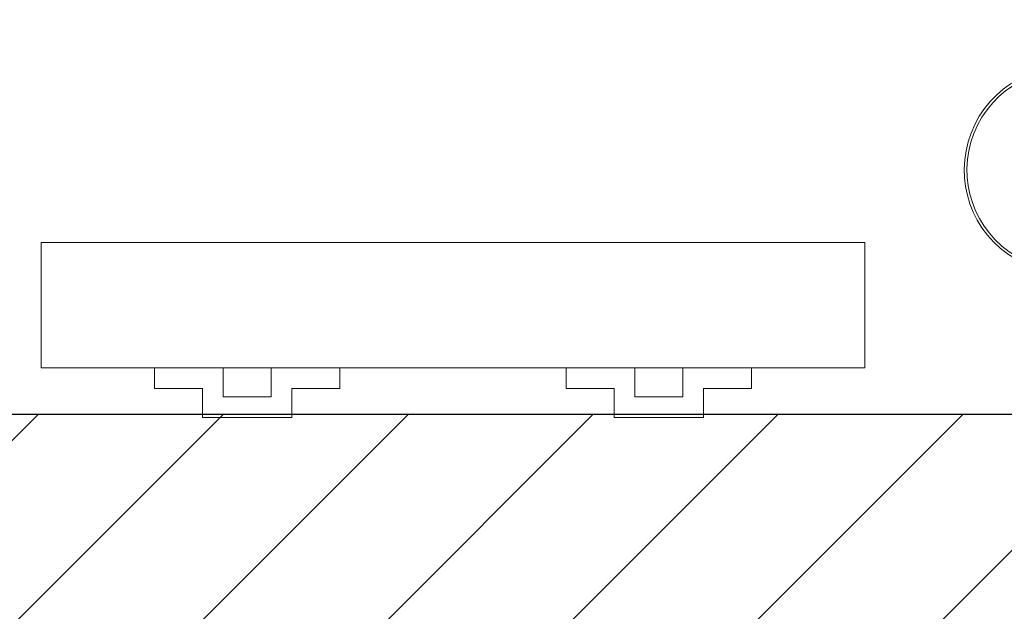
# Model space of a CAD drawing. Header units: millimetres. Extents: x 69081 to 158617, y -37521 to -9534.
# Tile 161 of 256: x 113627 to 113675, y -20091 to -20062. Entities that reach past the tile are written whole.
import ezdxf

# ---------------------------------------------------------------- set-up
doc = ezdxf.new("R2010")
doc.units = ezdxf.units.MM
for name, color, linetype in [('A-----SZ', 8, 'Continuous'), ('A-SCI', 7, 'Continuous'), ('JS_DACH', 3, 'Continuous')]:
    doc.layers.add(name, color=color, linetype=linetype)
doc.layers.add('ARCH_wyposażenie', color=8, linetype='Continuous', lineweight=9)
doc.layers.add('IS_Grzejnik', color=15, linetype='Continuous', lineweight=5)

# ---------------------------------------------------------------- blocks, each defined once
blk = doc.blocks.new('MASZYNA MYJĄCA')
at = {"layer": 'ARCH_wyposażenie'}
for radius, start, end in [(5, 163.033, 126.2886), (4.869, 162.3114, 126.9502)]:
    blk.add_arc((32.1, -29.981), radius, start, end, dxfattribs=at)
blk = doc.blocks.new('grzejniki pietro 2')
at = {"layer": 'IS_Grzejnik', "extrusion": (0, 0, -1), "elevation": -289.1}
blk.add_lwpolyline([(-19648.439, -42342.74), (-19608.439, -42342.74), (-19608.439, -42336.64), (-19648.439, -42336.64)], close=True, dxfattribs=at)
at = {"layer": 'IS_Grzejnik', "elevation": 289.1}
for points in [[(19622.939, -42342.74), (19619.606, -42342.74), (19619.606, -42344.14), (19617.273, -42344.14), (19617.273, -42342.74), (19613.939, -42342.74), (19613.939, -42343.74), (19616.273, -42343.74), (19616.273, -42345.14), (19620.606, -42345.14), (19620.606, -42343.74), (19622.939, -42343.74)], [(19642.939, -42342.74), (19639.606, -42342.74), (19639.606, -42344.14), (19637.273, -42344.14), (19637.273, -42342.74), (19633.939, -42342.74), (19633.939, -42343.74), (19636.273, -42343.74), (19636.273, -42345.14), (19640.606, -42345.14), (19640.606, -42343.74), (19642.939, -42343.74)]]:
    blk.add_lwpolyline(points, close=True, dxfattribs=at)

msp = doc.modelspace()

# ---------------------------------------------------------------- hatches: boundary and pattern name
at = {"layer": 'A-----SZ'}
h = msp.add_hatch(dxfattribs=at)
h.set_pattern_fill('ANSI31', color=256, scale=2)
h.set_pattern_definition([(45, (77432.36, 16085.3974), (-4.49012806, 4.49012806), [])])
h.paths.add_polyline_path([(113612.1415, -19261.5941), (113554.1415, -19261.5941), (113554.1415, -19421.5941), (113566.1415, -19421.5941), (113566.1415, -19273.5941), (113612.1415, -19273.5941)])
h.paths.add_polyline_path([(113821.1415, -19261.5941), (113711.1415, -19261.5941), (113711.1415, -19273.5941), (113821.1415, -19273.5941)])
h.paths.add_polyline_path([(113733.1415, -19421.5941), (113195.1415, -19421.5941), (113195.1415, -19436.5941), (113733.1415, -19436.5941)])
h.paths.add_polyline_path([(113558.6415, -19860.5747), (113546.6415, -19860.5736), (113546.6415, -19940.5941), (113486.6415, -19940.5941), (113486.6415, -19952.5941), (113558.6415, -19952.5941)], flags=17)
h.paths.add_polyline_path([(113821.1415, -20081.5941), (113486.6415, -20081.5941), (113486.6415, -19860.5681), (113471.6415, -19860.5668), (113471.6415, -20351.5941), (113486.6415, -20351.5941), (113486.6415, -20096.5941), (113821.1415, -20096.5941)])
h.paths.add_polyline_path([(113471.6415, -20181.5941), (113219.6415, -20181.5941), (113219.6415, -20203.5941), (113231.6415, -20203.5941), (113231.6415, -20193.5941), (113471.6415, -20193.5941)])
h.paths.add_polyline_path([(113471.6415, -20303.5941), (113371.6415, -20303.5941), (113371.6415, -20351.5941), (113383.6415, -20351.5941), (113383.6415, -20315.5941), (113471.6415, -20315.5941)])
h.paths.add_polyline_path([(113231.6415, -20313.5941), (113231.6415, -20302.5941), (113219.6415, -20302.5941), (113219.6415, -20351.5941), (113231.6415, -20351.5941)])
h.paths.add_polyline_path([(113031.1534, -19860.5269), (113016.1534, -19860.5255), (113016.2519, -20109.5941), (112955.2009, -20109.5941), (112955.2009, -20121.5941), (113016.2566, -20121.5941), (113016.2566, -20256.5941), (113031.3102, -20256.5941)])
h.paths.add_polyline_path([(112856.2009, -20109.5941), (112841.2009, -20109.5941), (112841.2009, -19860.5097), (112826.2009, -19860.5097), (112826.2009, -20120.3598), (112826.2009, -20121.5941), (112856.2009, -20121.5941)])
h.paths.add_polyline_path([(112722.6415, -20121.5941), (112727.2009, -20121.5941), (112727.2009, -20109.5941), (112710.6415, -20109.5941), (112710.6415, -20187.5941), (112612.6415, -20187.5941), (112612.6415, -20156.5941), (112612.6415, -20075.5941), (112600.6415, -20075.5941), (112600.6415, -20087.5941), (112600.6415, -20187.5941), (112410.6415, -20187.5941), (112410.6415, -20199.5941), (112445.6415, -20199.5941), (112445.6415, -20289.5941), (112410.6415, -20289.5941), (112410.6415, -19911.9298), (112395.6415, -19915.3929), (112395.6415, -20360.5941), (112410.6415, -20360.5941), (112410.6415, -20301.5941), (112445.6415, -20301.5941), (112445.6415, -20351.5941), (112457.6415, -20351.5941), (112457.6415, -20199.5941), (112600.6415, -20199.5941), (112600.6415, -20204.5941), (112612.6415, -20204.5941), (112612.6415, -20199.5941), (112722.6415, -20199.5941)])
h.paths.add_polyline_path([(112722.6415, -20298.5941), (112710.6415, -20298.5941), (112710.6415, -20303.5941), (112722.6415, -20303.5941)], flags=17)
h.paths.add_polyline_path([(112612.6415, -20303.5941), (112600.6415, -20303.5941), (112600.6415, -20351.5941), (112612.6415, -20351.5941)], flags=17)
h.paths.add_polyline_path([(112501.6415, -20075.5941), (112410.6415, -20075.5941), (112410.6415, -20087.5941), (112501.6415, -20087.5941)], flags=17)
h.paths.add_polyline_path([(113621.1415, -19860.5941), (113633.1415, -19860.5941), (113633.1415, -19860.5814), (113621.1415, -19860.5803)], flags=17)
h.paths.add_polyline_path([(113761.1415, -19860.5941), (113773.1415, -19860.5941), (113761.1415, -19860.593)], flags=17)
h.paths.add_polyline_path([(113773.1415, -19890.5941), (113773.1415, -19902.5941), (113821.1415, -19902.5941), (113821.1415, -19890.5941)], flags=17)
h.paths.add_polyline_path([(113016.2566, -20256.5941), (113016.2566, -20271.5941), (113016.4304, -20271.5941), (113016.4304, -20351.5941), (113031.3478, -20351.5941), (113031.3102, -20256.5941)])
h.paths.add_polyline_path([(112286.6415, -20375.5941), (112286.6415, -20360.5941), (112230.0579, -20360.5941), (112140.8553, -19974.2149), (112126.2397, -19977.5892), (112218.1264, -20375.5941)])
h.paths.add_polyline_path([(112389.6415, -20360.5941), (112389.6415, -20375.5941), (112445.6415, -20375.5941), (112445.6415, -20360.5941)])

# ---------------------------------------------------------------- linework, layer by layer
at = {"layer": 'A-SCI', "color": 5}
msp.add_line((113821.1415, -20081.5941), (113486.6415, -20081.5941), dxfattribs=at)

# ---------------------------------------------------------------- block references
at = {"layer": 'IS_Grzejnik'}
msp.add_blockref('grzejniki pietro 2', (94019.9764, 22263.4019, -289.1), dxfattribs=at)
at = {"layer": 'JS_DACH', "rotation": 270.0000000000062}
msp.add_blockref('MASZYNA MYJĄCA', (113708.2234, -20037.6197), dxfattribs=at)

doc.saveas('drawing.dxf')
